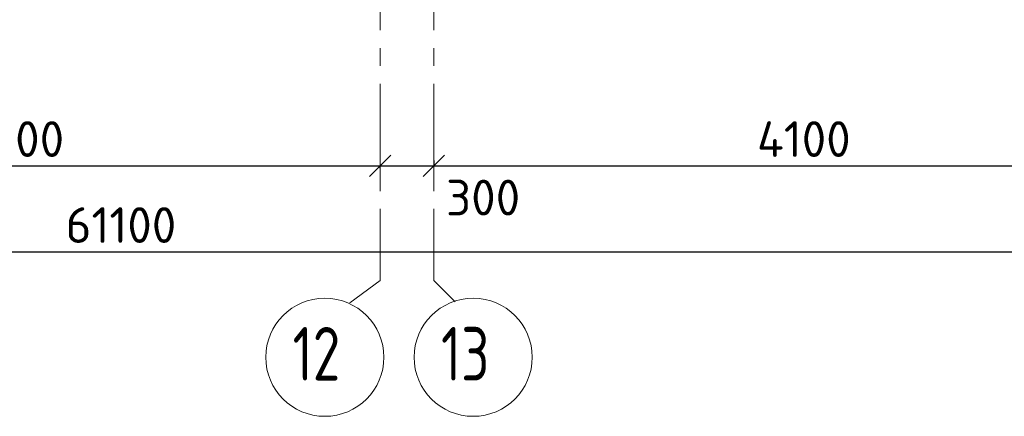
# Model space of a CAD drawing. Header units: metres. Extents: x -38 to 89, y -15 to 19.
# Tile 43 of 120: x 30.53 to 36.04, y -3.41 to -1.19. Entities that reach past the tile are written whole.
import ezdxf

# ---------------------------------------------------------------- set-up
doc = ezdxf.new("R2010")
doc.units = ezdxf.units.M
doc.header["$PDMODE"] = 65
doc.linetypes.add('______11', pattern=[0.5, 0.4, -0.05, 0, -0.05])
doc.linetypes.add('______5', pattern=[1.1, 0.8, -0.1, 0.1, -0.1])
doc.layers.add('XR$2$Осевая линия (1)', color=7, linetype='______5', lineweight=13)
doc.layers.add('XR$2$Размерная линия (1)', color=7, linetype='Continuous', lineweight=13)
doc.styles.add('ISOCPEUR', font='txt')
doc.dimstyles.new('DIMSTYLE_3', dxfattribs={"dimtxt": 0.2, "dimasz": 0.2, "dimexe": 0, "dimexo": 0, "dimgap": 0.1, "dimtad": 2, "dimdec": 0, "dimlfac": 1000, "dimrnd": 5, "dimzin": 12, "dimdsep": 46, "dimtxsty": 'ISOCPEUR', "dimblk1": 'ALL_ML_STRICH', "dimblk2": 'ALL_ML_STRICH', "dimsah": 1, "dimcen": 0, "dimclrd": 7, "dimclre": 256, "dimclrt": 7, "dimadec": 0, "dimazin": 0, "dimtfac": 1, "dimtdec": 0, "dimtix": 1, "dimtmove": 2, "dimatfit": 3, "dimfxl": 0, "dimtzin": 0, "dimlwd": 0, "dimlwe": -3, "dimarcsym": 0})
doc.dimstyles.new('DIMSTYLE_4', dxfattribs={"dimtxt": 0.2, "dimasz": 0.2, "dimexe": 0, "dimexo": 0, "dimgap": 0.1, "dimtad": 0, "dimdec": 0, "dimlfac": 1000, "dimrnd": 5, "dimzin": 12, "dimdsep": 46, "dimtxsty": 'ISOCPEUR', "dimblk1": 'ALL_ML_STRICH', "dimblk2": 'ALL_ML_STRICH', "dimsah": 1, "dimcen": 0, "dimclrd": 7, "dimclre": 256, "dimclrt": 7, "dimadec": 0, "dimazin": 0, "dimtfac": 1, "dimtdec": 0, "dimtix": 1, "dimtmove": 2, "dimatfit": 3, "dimfxl": 0, "dimtvp": 1.2, "dimtzin": 0, "dimlwd": 0, "dimlwe": -3, "dimarcsym": 0})

# ---------------------------------------------------------------- blocks, each defined once
blk = doc.blocks.new('ALL_ML_STRICH')
at = {"color": 0, "linetype": 'ByBlock', "lineweight": -2}
for p, q in [((-0.3, -0.3), (0.3, 0.3)), ((0, -0.5), (0, 0.5)), ((-1, 0), (0.5, 0))]:
    blk.add_line(p, q, dxfattribs=at)
blk = doc.blocks.new('*D11')
at = {"layer": 'DEFPOINTS', "color": 7, "linetype": 'Continuous', "lineweight": 13, "transparency": 33554687}
for p in [(28.45, -2.009), (32.55, -2.0016), (28.45, -2.1533)]:
    blk.add_point(p, dxfattribs=at)
at = {"layer": 'XR$2$Размерная линия (1)', "color": 9, "linetype": 'Continuous', "lineweight": -2, "true_color": 0xc7c7c7, "transparency": 33554687}
for p, q in [((28.45, -2.1733), (28.45, -2.009)), ((32.55, -2.0216), (32.55, -2.009))]:
    blk.add_line(p, q, dxfattribs=at)
at = {"layer": 'XR$2$Размерная линия (1)', "color": 7, "linetype": 'Continuous', "lineweight": -2, "transparency": 33554687}
blk.add_line((28.45, -2.009), (32.55, -2.009), dxfattribs=at)
at = {"layer": 'XR$2$Размерная линия (1)', "color": 7, "linetype": 'Continuous', "lineweight": 13, "transparency": 33554687, "xscale": 0.2, "yscale": 0.2, "zscale": 0.2, "rotation": 180}
blk.add_blockref('ALL_ML_STRICH', (28.45, -2.009), dxfattribs=at)
at = {"layer": 'XR$2$Размерная линия (1)', "color": 7, "linetype": 'Continuous', "lineweight": 13, "transparency": 33554687, "xscale": 0.2, "yscale": 0.2, "zscale": 0.2}
blk.add_blockref('ALL_ML_STRICH', (32.55, -2.009), dxfattribs=at)
at = {"layer": 'XR$2$Размерная линия (1)', "color": 7, "linetype": 'Continuous', "lineweight": 13, "transparency": 33554687, "insert": (30.52, -1.859), "char_height": 0.2, "width": 0.8, "attachment_point": 5, "style": 'ISOCPEUR'}
blk.add_mtext('\\A1;{4100}', dxfattribs=at)
blk = doc.blocks.new('*D12')
at = {"layer": 'DEFPOINTS', "color": 7, "linetype": 'Continuous', "lineweight": 13, "transparency": 33554687}
for p in [(32.85, -1.9582), (32.55, -2.0016), (32.55, -2.009)]:
    blk.add_point(p, dxfattribs=at)
at = {"layer": 'XR$2$Размерная линия (1)', "color": 9, "linetype": 'Continuous', "lineweight": -2, "true_color": 0xc7c7c7, "transparency": 33554687}
for p, q in [((32.85, -1.9782), (32.85, -2.009)), ((32.55, -2.0216), (32.55, -2.009))]:
    blk.add_line(p, q, dxfattribs=at)
at = {"layer": 'XR$2$Размерная линия (1)', "color": 7, "linetype": 'Continuous', "lineweight": -2, "transparency": 33554687}
blk.add_line((32.55, -2.009), (32.85, -2.009), dxfattribs=at)
at = {"layer": 'XR$2$Размерная линия (1)', "color": 7, "linetype": 'Continuous', "lineweight": 13, "transparency": 33554687, "xscale": 0.2, "yscale": 0.2, "zscale": 0.2, "rotation": 180}
blk.add_blockref('ALL_ML_STRICH', (32.55, -2.009), dxfattribs=at)
at = {"layer": 'XR$2$Размерная линия (1)', "color": 7, "linetype": 'Continuous', "lineweight": 13, "transparency": 33554687, "xscale": 0.2, "yscale": 0.2, "zscale": 0.2}
blk.add_blockref('ALL_ML_STRICH', (32.85, -2.009), dxfattribs=at)
at = {"layer": 'XR$2$Размерная линия (1)', "color": 7, "linetype": 'Continuous', "lineweight": 13, "transparency": 33554687, "insert": (33.1259, -2.1862), "char_height": 0.2, "width": 0.6, "attachment_point": 5, "style": 'ISOCPEUR'}
blk.add_mtext('\\A1;{300}', dxfattribs=at)
blk = doc.blocks.new('*D13')
at = {"layer": 'DEFPOINTS', "color": 7, "linetype": 'Continuous', "lineweight": 13, "transparency": 33554687}
for p in [(36.95, -1.6172), (32.85, -1.9582), (32.85, -2.009)]:
    blk.add_point(p, dxfattribs=at)
at = {"layer": 'XR$2$Размерная линия (1)', "color": 9, "linetype": 'Continuous', "lineweight": -2, "true_color": 0xc7c7c7, "transparency": 33554687}
for p, q in [((36.95, -1.6372), (36.95, -2.009)), ((32.85, -1.9782), (32.85, -2.009))]:
    blk.add_line(p, q, dxfattribs=at)
at = {"layer": 'XR$2$Размерная линия (1)', "color": 7, "linetype": 'Continuous', "lineweight": -2, "transparency": 33554687}
blk.add_line((32.85, -2.009), (36.95, -2.009), dxfattribs=at)
at = {"layer": 'XR$2$Размерная линия (1)', "color": 7, "linetype": 'Continuous', "lineweight": 13, "transparency": 33554687, "xscale": 0.2, "yscale": 0.2, "zscale": 0.2, "rotation": 180}
blk.add_blockref('ALL_ML_STRICH', (32.85, -2.009), dxfattribs=at)
at = {"layer": 'XR$2$Размерная линия (1)', "color": 7, "linetype": 'Continuous', "lineweight": 13, "transparency": 33554687, "xscale": 0.2, "yscale": 0.2, "zscale": 0.2}
blk.add_blockref('ALL_ML_STRICH', (36.95, -2.009), dxfattribs=at)
at = {"layer": 'XR$2$Размерная линия (1)', "color": 7, "linetype": 'Continuous', "lineweight": 13, "transparency": 33554687, "insert": (34.92, -1.859), "char_height": 0.2, "width": 0.8, "attachment_point": 5, "style": 'ISOCPEUR'}
blk.add_mtext('\\A1;{4100}', dxfattribs=at)
blk = doc.blocks.new('*D18')
at = {"layer": 'DEFPOINTS', "color": 7, "linetype": 'Continuous', "lineweight": 13, "transparency": 33554687}
for p in [(0.5, -2.3633), (61.6, -2.4001), (0.5, -2.4901)]:
    blk.add_point(p, dxfattribs=at)
at = {"layer": 'XR$2$Размерная линия (1)', "color": 9, "linetype": 'Continuous', "lineweight": -2, "true_color": 0xc7c7c7, "transparency": 33554687}
for p, q in [((0.5, -2.3833), (0.5, -2.4901)), ((61.6, -2.4201), (61.6, -2.4901))]:
    blk.add_line(p, q, dxfattribs=at)
at = {"layer": 'XR$2$Размерная линия (1)', "color": 7, "linetype": 'Continuous', "lineweight": -2, "transparency": 33554687}
blk.add_line((0.5, -2.4901), (61.6, -2.4901), dxfattribs=at)
at = {"layer": 'XR$2$Размерная линия (1)', "color": 7, "linetype": 'Continuous', "lineweight": 13, "transparency": 33554687, "xscale": 0.2, "yscale": 0.2, "zscale": 0.2, "rotation": 180}
blk.add_blockref('ALL_ML_STRICH', (0.5, -2.4901), dxfattribs=at)
at = {"layer": 'XR$2$Размерная линия (1)', "color": 7, "linetype": 'Continuous', "lineweight": 13, "transparency": 33554687, "xscale": 0.2, "yscale": 0.2, "zscale": 0.2}
blk.add_blockref('ALL_ML_STRICH', (61.6, -2.4901), dxfattribs=at)
at = {"layer": 'XR$2$Размерная линия (1)', "color": 7, "linetype": 'Continuous', "lineweight": 13, "transparency": 33554687, "insert": (31.1, -2.3401), "char_height": 0.2, "width": 1, "attachment_point": 5, "style": 'ISOCPEUR'}
blk.add_mtext('\\A1;{61100}', dxfattribs=at)

msp = doc.modelspace()

# ---------------------------------------------------------------- linework, layer by layer
at = {"layer": 'XR$2$Осевая линия (1)', "color": 253, "linetype": '______11', "lineweight": 13, "true_color": 0xa0a0a0, "transparency": 33554687}
for p, q in [((32.55, -2.65), (32.55, 18.35)), ((32.85, -2.65), (32.85, 18.35)), ((32.3812, -2.7757), (32.55, -2.65)), ((32.85, -2.65), (32.9702, -2.7702))]:
    msp.add_line(p, q, dxfattribs=at)
at = {"layer": 'XR$2$Осевая линия (1)', "color": 7, "linetype": 'Continuous', "lineweight": 13, "transparency": 33554687}
for centre in [(32.2404, -3.0799), (33.0704, -3.0799)]:
    msp.add_circle(centre, 0.3304, dxfattribs=at)

# ---------------------------------------------------------------- texts
at = {"layer": 'XR$2$Осевая линия (1)', "color": 7, "linetype": 'Continuous', "lineweight": 13, "transparency": 33554687, "char_height": 0.3, "width": 0.472281, "attachment_point": 7, "style": 'ISOCPEUR'}
for s, insert in [('\\W0.75;12', (32.0604, -3.2104)), ('\\W0.75;13', (32.8904, -3.2104))]:
    msp.add_mtext(s, dxfattribs=dict(at, insert=insert))

# ---------------------------------------------------------------- dimensions: what is measured, and where the dimension line sits
at = {"layer": 'XR$2$Размерная линия (1)', "color": 7, "linetype": 'Continuous', "lineweight": 13, "transparency": 33554687}
for base, p1, p2, dimstyle, picture, middle in [((36.95, -2.009), (32.85, -1.9782), (36.95, -1.6372), 'DIMSTYLE_3', '*D13', (34.92, -1.859)), ((32.55, -2.009), (28.45, -2.1733), (32.55, -2.0216), 'DIMSTYLE_3', '*D11', (30.52, -1.859)), ((32.85, -2.009), (32.55, -2.0216), (32.85, -1.9782), 'DIMSTYLE_4', '*D12', (33.1259, -2.1862)), ((61.6, -2.4901), (0.5, -2.3833), (61.6, -2.4201), 'DIMSTYLE_3', '*D18', (31.1, -2.3401))]:
    dim = msp.add_linear_dim(base=base, p1=p1, p2=p2, dimstyle=dimstyle, override={"dimpost": '<>', "dimclrd": 7, "dimclre": 9, "dimclrt": 7, "dimlwd": 0, "dimlwe": 65533}, dxfattribs=at)
    dim.commit()
    dim.dimension.update_dxf_attribs({"geometry": picture, "text_midpoint": middle, "dimtype": 160})

doc.saveas('drawing.dxf')
